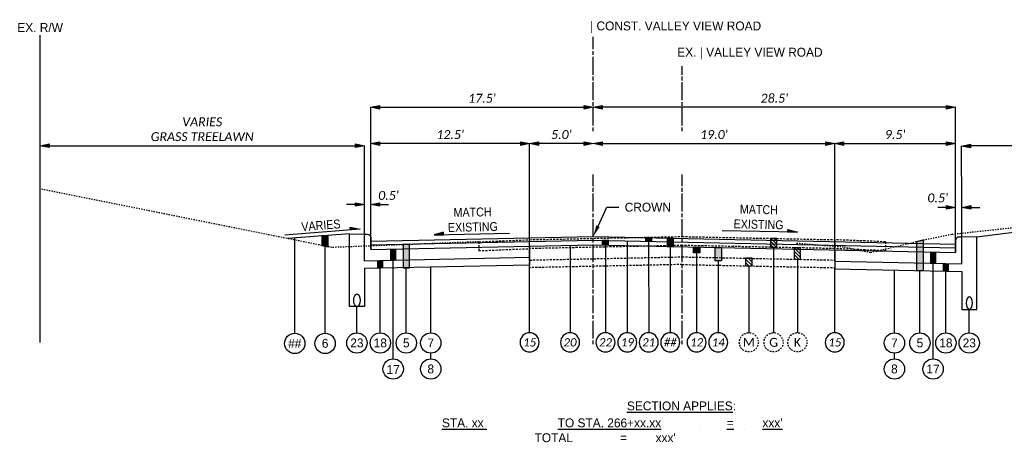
# Model space of a CAD drawing. Header units: feet. Extents: x 2141771 to 2142699, y 644421 to 645078.
# Tile 6 of 27: x 2142186 to 2142264, y 644589 to 644622. Entities that reach past the tile are written whole.
import ezdxf
from ezdxf import colors
from ezdxf.entities.mleader import LeaderData, LeaderLine
from ezdxf.enums import TextEntityAlignment as Align
from ezdxf.math import Vec2, Vec3

# ---------------------------------------------------------------- set-up
doc = ezdxf.new("R2010")
doc.units = ezdxf.units.FT
doc.header["$MEASUREMENT"] = 0
for name, pattern in [('CL', [2, 0.3, -0.15, 1.4, -0.15]), ('HIDDEN2', [0.1875, 0.125, -0.0625]), ('OhDOT_USTN2', [0.11, 0.069, -0.041]), ('OhDOT_USTN3', [0.22, 0.165, -0.055])]:
    doc.linetypes.add(name, pattern=pattern)
for name, color, linetype in [('GE_P_CL', 7, 'CL'), ('GE_X_CL', 7, 'CL'), ('RW_X_Fee_RW', 6, 'rwex'), ('SH_Text', 7, 'Continuous'), ('TX_P_5', 7, 'Continuous'), ('XS_P_Finished_Grade', 3, 'Continuous'), ('XS_X_Ground_Line', 3, 'OhDOT_USTN2'), ('XS_X_Pavt', 133, 'OhDOT_USTN3')]:
    doc.layers.add(name, color=color, linetype=linetype)
doc.styles.add('P_Slanted_Normal', font='calibrii.ttf', dxfattribs={"height": 0.14})
doc.styles.add('P_Straight_Normal', font='calibri.ttf', dxfattribs={"height": 0.14})
doc.styles.add('Slanted-Normal', font='font31.shx', dxfattribs={"height": 0.14})
doc.styles.add('Straight-Normal', font='font30.shx', dxfattribs={"height": 0.14})
doc.linetypes.add('rwex', pattern='A,0.85,-0.25,0.85,-0.25,0.85,-0.3,["R/W",Straight-Normal,S=1,R=0,X=-0.19,Y=-0.07],-0.3,0.85,-0.25', length=4.75)
doc.dimstyles.new('Dec-1  Slanted', dxfattribs={"dimtxt": 0.14, "dimasz": 0.14, "dimexe": 0.07, "dimexo": 0.07, "dimgap": 0.07, "dimtad": 1, "dimdec": 1, "dimzin": 3, "dimdsep": 46, "dimtxsty": 'P_Slanted_Normal', "dimblk": 'Dim1', "dimcen": 0, "dimclrd": 95, "dimclre": 95, "dimclrt": 7, "dimadec": 1, "dimazin": 3, "dimtfac": 1, "dimtdec": 1, "dimtix": 1, "dimtofl": 0, "dimtmove": 1, "dimatfit": 3, "dimldrblk": 'Dim1', "dimfxl": 1, "dimtolj": 1, "dimtzin": 0, "dimlwd": -1, "dimlwe": -1, "dimarcsym": 0})

# ---------------------------------------------------------------- blocks, each defined once
blk = doc.blocks.new('Dim1')
h = blk.add_hatch(color=4)
h.dxf.hatch_style = 1
h.paths.add_polyline_path([(0, 0), (-1, -0.2), (-1, 0.2)])
at = {"color": 4}
blk.add_lwpolyline([(0, 0), (-1, -0.2), (-1, 0.2), (0, 0)], dxfattribs=at)
blk = doc.blocks.new('*D1049')
at = {"layer": 'Defpoints', "color": 0, "transparency": 16777216}
for p in [(2142260.535, 644607.144), (2142260.035, 644604.256), (2142260.535, 644604.256)]:
    blk.add_point(p, dxfattribs=at)
at = {"layer": 'TX_P_5', "color": 95, "linetype": 'Continuous', "transparency": 16777216}
for p, q in [((2142259.335, 644607.144), (2142258.635, 644607.144)), ((2142260.035, 644604.27), (2142260.035, 644607.158)), ((2142260.535, 644604.27), (2142260.535, 644607.158)), ((2142261.235, 644607.144), (2142261.935, 644607.144))]:
    blk.add_line(p, q, dxfattribs=at)
at = {"layer": 'TX_P_5', "color": 95, "transparency": 16777216, "xscale": 0.7000000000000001, "yscale": 0.7000000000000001, "zscale": 0.7000000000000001}
blk.add_blockref('Dim1', (2142260.035, 644607.144), dxfattribs=at)
at = {"layer": 'TX_P_5', "color": 95, "transparency": 16777216, "xscale": 0.7000000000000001, "yscale": 0.7000000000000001, "zscale": 0.7000000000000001, "rotation": 180}
blk.add_blockref('Dim1', (2142260.535, 644607.144), dxfattribs=at)
at = {"layer": 'TX_P_5', "color": 7, "transparency": 16777216, "insert": (2142258.635, 644607.884), "char_height": 0.7, "attachment_point": 5, "style": 'P_Slanted_Normal'}
blk.add_mtext("\\A1;0.5'", dxfattribs=at)
blk = doc.blocks.new('*D1050')
at = {"layer": 'Defpoints', "color": 0, "transparency": 16777216}
for p in [(2142214.035, 644607.373), (2142213.535, 644604.485), (2142214.035, 644604.485)]:
    blk.add_point(p, dxfattribs=at)
at = {"layer": 'TX_P_5', "color": 95, "linetype": 'Continuous', "transparency": 16777216}
for p, q in [((2142212.835, 644607.373), (2142212.135, 644607.373)), ((2142213.535, 644604.499), (2142213.535, 644607.387)), ((2142214.035, 644604.499), (2142214.035, 644607.387)), ((2142214.735, 644607.373), (2142215.435, 644607.373))]:
    blk.add_line(p, q, dxfattribs=at)
at = {"layer": 'TX_P_5', "color": 95, "transparency": 16777216, "xscale": 0.7000000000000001, "yscale": 0.7000000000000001, "zscale": 0.7000000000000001}
blk.add_blockref('Dim1', (2142213.535, 644607.373), dxfattribs=at)
at = {"layer": 'TX_P_5', "color": 95, "transparency": 16777216, "xscale": 0.7000000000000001, "yscale": 0.7000000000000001, "zscale": 0.7000000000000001, "rotation": 180}
blk.add_blockref('Dim1', (2142214.035, 644607.373), dxfattribs=at)
at = {"layer": 'TX_P_5', "color": 7, "transparency": 16777216, "insert": (2142215.435, 644608.081), "char_height": 0.7, "attachment_point": 5, "style": 'P_Slanted_Normal'}
blk.add_mtext("\\A1;0.5'", dxfattribs=at)
blk = doc.blocks.new('*D1051')
at = {"layer": 'Defpoints', "color": 0, "transparency": 16777216}
for p in [(2142213.535, 644611.992), (2142188.035, 644607.262), (2142213.535, 644607.262)]:
    blk.add_point(p, dxfattribs=at)
at = {"layer": 'TX_P_5', "color": 95, "linetype": 'Continuous', "transparency": 16777216}
for p, q in [((2142188.035, 644607.276), (2142188.035, 644612.006)), ((2142188.735, 644611.992), (2142212.835, 644611.992)), ((2142213.535, 644607.276), (2142213.535, 644612.006))]:
    blk.add_line(p, q, dxfattribs=at)
at = {"layer": 'TX_P_5', "color": 95, "transparency": 16777216, "xscale": 0.7000000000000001, "yscale": 0.7000000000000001, "zscale": 0.7000000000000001, "rotation": 180}
blk.add_blockref('Dim1', (2142188.035, 644611.992), dxfattribs=at)
at = {"layer": 'TX_P_5', "color": 95, "transparency": 16777216, "xscale": 0.7000000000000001, "yscale": 0.7000000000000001, "zscale": 0.7000000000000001}
blk.add_blockref('Dim1', (2142213.535, 644611.992), dxfattribs=at)
at = {"layer": 'TX_P_5', "color": 7, "transparency": 16777216, "insert": (2142200.785, 644613.287), "char_height": 0.7, "width": 10.52588, "attachment_point": 5, "style": 'P_Slanted_Normal'}
blk.add_mtext('\\A1;VARIES\\PGRASS TREELAWN', dxfattribs=at)
blk = doc.blocks.new('*D1052')
at = {"layer": 'Defpoints', "color": 0, "transparency": 16777216}
for p in [(2142260.517, 644611.97), (2142260.535, 644607.144), (2142288.035, 644607.248)]:
    blk.add_point(p, dxfattribs=at)
at = {"layer": 'TX_P_5', "color": 95, "linetype": 'Continuous', "transparency": 16777216}
for p, q in [((2142260.535, 644607.158), (2142260.516, 644611.984)), ((2142287.317, 644612.071), (2142261.217, 644611.973)), ((2142288.035, 644607.262), (2142288.016, 644612.088))]:
    blk.add_line(p, q, dxfattribs=at)
at = {"layer": 'TX_P_5', "color": 95, "transparency": 16777216, "xscale": 0.7000000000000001, "yscale": 0.7000000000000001, "zscale": 0.7000000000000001}
for p, rotation in [((2142260.517, 644611.97), 180.2170249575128), ((2142288.017, 644612.074), 0.2170249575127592)]:
    blk.add_blockref('Dim1', p, dxfattribs=dict(at, rotation=rotation))
at = {"layer": 'TX_P_5', "color": 7, "transparency": 16777216, "insert": (2142274.262, 644613.317), "char_height": 0.7, "attachment_point": 5, "rotation": 0.21702, "style": 'P_Slanted_Normal'}
blk.add_mtext('\\A1;VARIES\\PGRASS TREELAWN', dxfattribs=at)
blk = doc.blocks.new('REFBALL_1_DASH')
at = {"linetype": 'HIDDEN2'}
blk.add_circle((0, 0), 0.75, dxfattribs=at)
at = {"style": 'P_Straight_Normal'}
blk.add_attdef('X', text='', height=0.7, dxfattribs=at).set_placement((0, 0), align=Align.MIDDLE_CENTER)
blk = doc.blocks.new('REFBALL_1')
blk.add_circle((0, 0), 3)
at = {"style": 'P_Slanted_Normal'}
blk.add_attdef('X', text='', height=2.6, dxfattribs=at).set_placement((0, 0), align=Align.MIDDLE_CENTER)
blk = doc.blocks.new('*D1057')
at = {"layer": 'Defpoints', "color": 0, "transparency": 16777216}
for p in [(2142231.535, 644615.016), (2142214.035, 644604.371), (2142231.535, 644604.371)]:
    blk.add_point(p, dxfattribs=at)
at = {"layer": 'TX_P_5', "color": 95, "linetype": 'Continuous', "transparency": 16777216}
for p, q in [((2142214.035, 644604.385), (2142214.035, 644615.03)), ((2142214.735, 644615.016), (2142230.835, 644615.016))]:
    blk.add_line(p, q, dxfattribs=at)
at = {"layer": 'TX_P_5', "color": 95, "transparency": 16777216, "xscale": 0.7000000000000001, "yscale": 0.7000000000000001, "zscale": 0.7000000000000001, "rotation": 180}
blk.add_blockref('Dim1', (2142214.035, 644615.016), dxfattribs=at)
at = {"layer": 'TX_P_5', "color": 95, "transparency": 16777216, "xscale": 0.7000000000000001, "yscale": 0.7000000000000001, "zscale": 0.7000000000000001}
blk.add_blockref('Dim1', (2142231.535, 644615.016), dxfattribs=at)
at = {"layer": 'TX_P_5', "color": 7, "transparency": 16777216, "insert": (2142222.785, 644615.721), "char_height": 0.7, "attachment_point": 5, "style": 'P_Slanted_Normal'}
blk.add_mtext("\\A1;17.5'", dxfattribs=at)
blk = doc.blocks.new('*D1058')
at = {"layer": 'Defpoints', "color": 0, "transparency": 16777216}
for p in [(2142231.535, 644615.016), (2142231.535, 644604.371), (2142260.035, 644604.371)]:
    blk.add_point(p, dxfattribs=at)
at = {"layer": 'TX_P_5', "color": 95, "linetype": 'Continuous', "transparency": 16777216}
for p, q in [((2142259.335, 644615.016), (2142232.235, 644615.016)), ((2142260.035, 644604.385), (2142260.035, 644615.03))]:
    blk.add_line(p, q, dxfattribs=at)
at = {"layer": 'TX_P_5', "color": 95, "transparency": 16777216, "xscale": 0.7000000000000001, "yscale": 0.7000000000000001, "zscale": 0.7000000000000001, "rotation": 180}
blk.add_blockref('Dim1', (2142231.535, 644615.016), dxfattribs=at)
at = {"layer": 'TX_P_5', "color": 95, "transparency": 16777216, "xscale": 0.7000000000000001, "yscale": 0.7000000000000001, "zscale": 0.7000000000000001}
blk.add_blockref('Dim1', (2142260.035, 644615.016), dxfattribs=at)
at = {"layer": 'TX_P_5', "color": 7, "transparency": 16777216, "insert": (2142245.785, 644615.724), "char_height": 0.7, "attachment_point": 5, "style": 'P_Slanted_Normal'}
blk.add_mtext("\\A1;28.5'", dxfattribs=at)
blk = doc.blocks.new('*D1061')
at = {"layer": 'Defpoints', "color": 0, "transparency": 16777216}
for p in [(2142250.535, 644612.158), (2142231.535, 644602.946), (2142250.535, 644602.946)]:
    blk.add_point(p, dxfattribs=at)
at = {"layer": 'TX_P_5', "color": 95, "linetype": 'Continuous', "transparency": 16777216}
for p, q in [((2142232.235, 644612.158), (2142249.835, 644612.158)), ((2142250.535, 644602.96), (2142250.535, 644612.172))]:
    blk.add_line(p, q, dxfattribs=at)
at = {"layer": 'TX_P_5', "color": 95, "transparency": 16777216, "xscale": 0.7000000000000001, "yscale": 0.7000000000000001, "zscale": 0.7000000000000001, "rotation": 180}
blk.add_blockref('Dim1', (2142231.535, 644612.158), dxfattribs=at)
at = {"layer": 'TX_P_5', "color": 95, "transparency": 16777216, "xscale": 0.7000000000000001, "yscale": 0.7000000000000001, "zscale": 0.7000000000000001}
blk.add_blockref('Dim1', (2142250.535, 644612.158), dxfattribs=at)
at = {"layer": 'TX_P_5', "color": 7, "transparency": 16777216, "insert": (2142241.035, 644612.866), "char_height": 0.7, "width": 1.95, "attachment_point": 5, "style": 'P_Slanted_Normal'}
blk.add_mtext("\\A1;19.0'", dxfattribs=at)
blk = doc.blocks.new('*D1062')
at = {"layer": 'Defpoints', "color": 0, "transparency": 16777216}
for p in [(2142226.535, 644612.158), (2142226.535, 644602.946), (2142231.535, 644602.946)]:
    blk.add_point(p, dxfattribs=at)
at = {"layer": 'TX_P_5', "color": 95, "linetype": 'Continuous', "transparency": 16777216}
for p, q in [((2142226.535, 644602.96), (2142226.535, 644612.172)), ((2142230.835, 644612.158), (2142227.235, 644612.158))]:
    blk.add_line(p, q, dxfattribs=at)
at = {"layer": 'TX_P_5', "color": 95, "transparency": 16777216, "xscale": 0.7000000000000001, "yscale": 0.7000000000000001, "zscale": 0.7000000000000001, "rotation": 180}
blk.add_blockref('Dim1', (2142226.535, 644612.158), dxfattribs=at)
at = {"layer": 'TX_P_5', "color": 95, "transparency": 16777216, "xscale": 0.7000000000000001, "yscale": 0.7000000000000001, "zscale": 0.7000000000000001}
blk.add_blockref('Dim1', (2142231.535, 644612.158), dxfattribs=at)
at = {"layer": 'TX_P_5', "color": 7, "transparency": 16777216, "insert": (2142229.035, 644612.866), "char_height": 0.7, "width": 0.53333, "attachment_point": 5, "style": 'P_Slanted_Normal'}
blk.add_mtext("\\A1;5.0'", dxfattribs=at)
blk = doc.blocks.new('*D1063')
at = {"layer": 'Defpoints', "color": 0, "transparency": 16777216}
for p in [(2142260.035, 644612.158), (2142250.535, 644603.606), (2142260.035, 644603.606)]:
    blk.add_point(p, dxfattribs=at)
at = {"layer": 'TX_P_5', "color": 95, "linetype": 'Continuous', "transparency": 16777216}
for p, q in [((2142251.235, 644612.158), (2142259.335, 644612.158)), ((2142260.035, 644603.62), (2142260.035, 644612.172))]:
    blk.add_line(p, q, dxfattribs=at)
at = {"layer": 'TX_P_5', "color": 95, "transparency": 16777216, "xscale": 0.7000000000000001, "yscale": 0.7000000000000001, "zscale": 0.7000000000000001, "rotation": 180}
blk.add_blockref('Dim1', (2142250.535, 644612.158), dxfattribs=at)
at = {"layer": 'TX_P_5', "color": 95, "transparency": 16777216, "xscale": 0.7000000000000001, "yscale": 0.7000000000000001, "zscale": 0.7000000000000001}
blk.add_blockref('Dim1', (2142260.035, 644612.158), dxfattribs=at)
at = {"layer": 'TX_P_5', "color": 7, "transparency": 16777216, "insert": (2142255.285, 644612.866), "char_height": 0.7, "attachment_point": 5, "style": 'P_Slanted_Normal'}
blk.add_mtext("\\A1;9.5'", dxfattribs=at)
blk = doc.blocks.new('*D1064')
at = {"layer": 'Defpoints', "color": 0, "transparency": 16777216}
for p in [(2142214.035, 644612.158), (2142214.035, 644603.835), (2142226.535, 644603.835)]:
    blk.add_point(p, dxfattribs=at)
at = {"layer": 'TX_P_5', "color": 95, "linetype": 'Continuous', "transparency": 16777216}
for p, q in [((2142214.035, 644603.849), (2142214.035, 644612.172)), ((2142225.835, 644612.158), (2142214.735, 644612.158))]:
    blk.add_line(p, q, dxfattribs=at)
at = {"layer": 'TX_P_5', "color": 95, "transparency": 16777216, "xscale": 0.7000000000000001, "yscale": 0.7000000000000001, "zscale": 0.7000000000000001}
for p, rotation in [((2142214.035, 644612.158), 179.9999999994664), ((2142226.535, 644612.158), 359.9999999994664)]:
    blk.add_blockref('Dim1', p, dxfattribs=dict(at, rotation=rotation))
at = {"layer": 'TX_P_5', "color": 7, "transparency": 16777216, "insert": (2142220.285, 644612.866), "char_height": 0.7, "width": 1.90556, "attachment_point": 5, "style": 'P_Slanted_Normal'}
blk.add_mtext("\\A1;12.5'", dxfattribs=at)

msp = doc.modelspace()

# ---------------------------------------------------------------- hatches: boundary and pattern name
at = {"layer": 'TX_P_5'}
for points in [[(2142212.45, 644605.37), (2142212.425, 644605.577), (2142213.198, 644605.428)], [(2142210.202, 644604.896), (2142210.202, 644604.145), (2142210.703, 644604.045), (2142210.703, 644604.935)], [(2142219.767, 644604.996), (2142219.771, 644605.204), (2142219.017, 644604.98)], [(2142235.649, 644604.761), (2142235.649, 644604.474), (2142236.15, 644604.464), (2142236.15, 644604.751)], [(2142237.35, 644604.729), (2142237.35, 644604.079), (2142237.851, 644604.068), (2142237.851, 644604.718)], [(2142246.853, 644605.202), (2142246.849, 644605.41), (2142247.603, 644605.186)], [(2142216.585, 644604.204), (2142216.585, 644602.388), (2142217.086, 644602.399), (2142217.086, 644604.223)], [(2142232.251, 644604.545), (2142232.251, 644604.185), (2142232.751, 644604.175), (2142232.751, 644604.535)], [(2142239.92, 644604.025), (2142239.92, 644603.562), (2142239.419, 644603.573), (2142239.419, 644604.036)], [(2142241.619, 644603.99), (2142241.619, 644602.939), (2142241.119, 644602.95), (2142241.119, 644604)], [(2142257.484, 644604.58), (2142257.484, 644602.159), (2142256.984, 644602.169), (2142256.984, 644604.461)]]:
    msp.add_hatch(color=256, dxfattribs=at).paths.add_polyline_path(points)
h = msp.add_hatch(dxfattribs=at)
h.set_pattern_fill('ANSI31', color=256, scale=1.5, style=0)
h.set_pattern_definition([(135, (2142194.44094, 644585.50095), (0.1325825, 0.1325825), [])])
h.paths.add_polyline_path([(2142245.472, 644604.705), (2142245.473, 644604.005), (2142245.973, 644603.995), (2142245.973, 644604.695)])
h = msp.add_hatch(dxfattribs=at)
h.set_pattern_fill('ANSI31', color=256, scale=1.5, style=0)
h.set_pattern_definition([(135, (2142192.5675, 644584.76177), (0.1325825, 0.1325825), [])])
h.paths.add_polyline_path([(2142247.346, 644603.966), (2142247.347, 644603.066), (2142247.847, 644603.056), (2142247.846, 644603.956)])
h = msp.add_hatch(dxfattribs=at)
h.set_pattern_fill('ANSI31', color=256, scale=1.5, style=0)
h.set_pattern_definition([(135, (2142197.14503, 644583.94903), (0.1325825, 0.1325825), [])])
h.paths.add_polyline_path([(2142243.527, 644603.146), (2142243.528, 644602.553), (2142243.528, 644602.545), (2142244.029, 644602.535), (2142244.028, 644603.136)])

# ---------------------------------------------------------------- linework, layer by layer
at = {"layer": 'GE_P_CL'}
for points in [[(2142231.535, 644613.131), (2142231.535, 644620.547)], [(2142231.535, 644596.372), (2142231.535, 644609.739)]]:
    msp.add_lwpolyline(points, dxfattribs=at)
at = {"layer": 'GE_X_CL'}
for points in [[(2142238.535, 644613.131), (2142238.535, 644618.262)], [(2142238.535, 644596.372), (2142238.535, 644609.739)]]:
    msp.add_lwpolyline(points, dxfattribs=at)
at = {"layer": 'RW_X_Fee_RW', "linetype": 'Continuous'}
msp.add_lwpolyline([(2142188.035, 644596.507), (2142188.035, 644620.683)], dxfattribs=at)
at = {"layer": 'SH_Text'}
for points in [[(2142208.063, 644597.244), (2142208.063, 644604.699)], [(2142210.453, 644597.244), (2142210.453, 644604.095)], [(2142214.791, 644597.277), (2142214.791, 644602.351)], [(2142215.803, 644595.229), (2142215.803, 644602.972)], [(2142216.836, 644597.277), (2142216.835, 644602.394)], [(2142218.759, 644597.277), (2142218.759, 644602.433)], [(2142226.535, 644597.277), (2142226.535, 644602.595)], [(2142258.267, 644595.229), (2142258.267, 644602.742)], [(2142250.535, 644597.277), (2142250.535, 644602.304)], [(2142255.228, 644597.277), (2142255.228, 644602.206)], [(2142257.234, 644597.277), (2142257.234, 644602.164)], [(2142259.278, 644597.277), (2142259.278, 644602.122)], [(2142212.952, 644597.277), (2142212.952, 644599.341)], [(2142261.118, 644597.277), (2142261.118, 644599.111)], [(2142218.759, 644595.229), (2142218.759, 644595.677)], [(2142255.228, 644595.229), (2142255.228, 644595.677)]]:
    msp.add_lwpolyline(points, dxfattribs=at)
at = {"layer": 'SH_Text', "const_width": 0.5}
for points in [[(2142215.803, 644602.972), (2142215.803, 644603.872)], [(2142258.267, 644602.743), (2142258.267, 644603.643)], [(2142214.791, 644602.351), (2142214.791, 644602.951)], [(2142259.278, 644602.122), (2142259.278, 644602.722)]]:
    msp.add_lwpolyline(points, dxfattribs=at)
at = {"layer": 'SH_Text'}
for centre in [(2142208.063, 644596.444), (2142210.453, 644596.444), (2142212.952, 644596.477), (2142214.791, 644596.477), (2142216.836, 644596.477), (2142218.759, 644596.477), (2142255.228, 644596.477), (2142257.234, 644596.477), (2142259.278, 644596.477), (2142261.118, 644596.477), (2142215.803, 644594.429), (2142218.759, 644594.429), (2142255.228, 644594.429), (2142258.267, 644594.429)]:
    msp.add_circle(centre, 0.8, dxfattribs=at)
at = {"layer": 'TX_P_5'}
for p, q in [((2142213.198, 644605.428), (2142207.289, 644604.97)), ((2142219.017, 644604.98), (2142224.942, 644605.104)), ((2142247.603, 644605.186), (2142241.678, 644605.309))]:
    msp.add_line(p, q, dxfattribs=at)
for points in [[(2142212.45, 644605.37), (2142212.425, 644605.577), (2142213.198, 644605.428)], [(2142210.202, 644604.896), (2142210.202, 644604.145), (2142210.703, 644604.045), (2142210.703, 644604.935)], [(2142219.767, 644604.996), (2142219.771, 644605.204), (2142219.017, 644604.98)], [(2142235.649, 644604.761), (2142235.649, 644604.474), (2142236.15, 644604.464), (2142236.15, 644604.751)], [(2142237.35, 644604.729), (2142237.35, 644604.079), (2142237.851, 644604.068), (2142237.851, 644604.718)], [(2142245.472, 644604.705), (2142245.473, 644604.005), (2142245.473, 644604.005), (2142245.973, 644603.995), (2142245.973, 644604.695)], [(2142246.853, 644605.202), (2142246.849, 644605.41), (2142247.603, 644605.186)], [(2142216.585, 644604.204), (2142216.585, 644602.388), (2142217.086, 644602.399), (2142217.086, 644604.223)], [(2142232.251, 644604.545), (2142232.251, 644604.185), (2142232.751, 644604.175), (2142232.751, 644604.535)], [(2142239.92, 644604.025), (2142239.92, 644603.562), (2142239.419, 644603.573), (2142239.419, 644604.036)], [(2142241.619, 644603.99), (2142241.619, 644602.939), (2142241.119, 644602.95), (2142241.119, 644604)], [(2142247.346, 644603.966), (2142247.347, 644603.066), (2142247.347, 644603.066), (2142247.847, 644603.056), (2142247.846, 644603.956)], [(2142257.484, 644604.58), (2142257.484, 644602.159), (2142256.984, 644602.169), (2142256.984, 644604.461)], [(2142243.527, 644603.146), (2142243.528, 644602.553), (2142243.528, 644602.545), (2142244.029, 644602.535), (2142244.028, 644603.136)]]:
    msp.add_lwpolyline(points, close=True, dxfattribs=at)
at = {"layer": 'TX_P_5', "flags": 128}
for points in [[(2142229.717, 644604.162), (2142229.717, 644597.277)], [(2142232.501, 644604.18), (2142232.502, 644597.277)], [(2142234.218, 644604.504), (2142234.218, 644597.277)], [(2142235.899, 644604.469), (2142235.9, 644597.277)], [(2142237.601, 644604.071), (2142237.601, 644597.277)], [(2142245.723, 644604), (2142245.723, 644597.277)], [(2142239.669, 644603.568), (2142239.67, 644597.277)], [(2142241.369, 644602.945), (2142241.369, 644597.277)], [(2142243.778, 644602.54), (2142243.778, 644597.277)], [(2142247.597, 644603.061), (2142247.597, 644597.277)]]:
    msp.add_lwpolyline(points, dxfattribs=at)
at = {"layer": 'XS_P_Finished_Grade'}
for p, q in [((2142261.701, 644604.835), (2142288.035, 644608.079)), ((2142212.368, 644605.064), (2142207.506, 644604.687)), ((2142212.368, 644599.341), (2142212.368, 644605.064)), ((2142212.368, 644605.064), (2142213.535, 644605.035)), ((2142261.701, 644604.835), (2142260.535, 644604.806)), ((2142226.535, 644604.096), (2142226.535, 644602.595)), ((2142226.535, 644602.595), (2142213.535, 644602.325)), ((2142213.535, 644602.325), (2142213.535, 644599.341)), ((2142213.535, 644599.341), (2142212.368, 644599.341))]:
    msp.add_line(p, q, dxfattribs=at)
for points in [[(2142226.535, 644603.196), (2142213.535, 644602.925), (2142213.535, 644605.035), (2142213.785, 644605.035, -0.414214), (2142214.035, 644604.785), (2142214.035, 644603.835)], [(2142250.535, 644602.904), (2142260.535, 644602.696), (2142260.535, 644604.806), (2142260.285, 644604.806, 0.414214), (2142260.035, 644604.556), (2142260.035, 644603.606)]]:
    msp.add_lwpolyline(points, format="xyb", dxfattribs=at)
for points in [[(2142214.035, 644604.485), (2142231.535, 644604.85)], [(2142231.535, 644604.85), (2142260.035, 644604.256)], [(2142250.535, 644603.804), (2142250.535, 644602.304), (2142260.535, 644602.095), (2142260.535, 644599.111), (2142261.701, 644599.111), (2142261.701, 644604.835)], [(2142214.035, 644604.195), (2142231.535, 644604.56)], [(2142214.035, 644603.835), (2142231.535, 644604.2)], [(2142231.535, 644604.56), (2142260.035, 644603.966)], [(2142231.535, 644604.2), (2142260.035, 644603.606)]]:
    msp.add_lwpolyline(points, dxfattribs=at)
msp.add_ellipse((2142212.952, 644599.841), major_axis=(0, 0.5), ratio=0.5, dxfattribs=at)
at = {"layer": 'XS_P_Finished_Grade', "extrusion": (0, 0, -1)}
msp.add_ellipse((2142261.118, 644599.611), major_axis=(0, 0.5), ratio=0.5, dxfattribs=at)
at = {"layer": 'XS_X_Ground_Line'}
for points in [[(2142222.535, 644604.433), (2142210.984, 644603.989), (2142188.035, 644608.595)], [(2142247.535, 644604.333), (2142251.286, 644604.032), (2142253.352, 644603.595), (2142257.484, 644604.58), (2142259.762, 644605.036), (2142288.035, 644608.079)]]:
    msp.add_lwpolyline(points, dxfattribs=at)
at = {"layer": 'XS_X_Pavt'}
for p, q in [((2142222.535, 644604.433), (2142226.535, 644604.6)), ((2142222.535, 644604.433), (2142222.535, 644603.733)), ((2142222.535, 644603.733), (2142226.535, 644603.9)), ((2142250.535, 644604.6), (2142250.535, 644602.399)), ((2142254.535, 644604.433), (2142250.535, 644604.6)), ((2142254.535, 644603.733), (2142250.535, 644603.9)), ((2142254.535, 644604.433), (2142254.535, 644603.733)), ((2142238.535, 644602.649), (2142250.535, 644602.399))]:
    msp.add_line(p, q, dxfattribs=at)
for points in [[(2142226.535, 644604.6), (2142238.535, 644604.85), (2142250.535, 644604.6)], [(2142238.535, 644602.649), (2142226.535, 644602.399), (2142226.535, 644604.6)], [(2142250.535, 644603.9), (2142238.535, 644604.15), (2142226.535, 644603.9)], [(2142226.535, 644603), (2142238.535, 644603.25), (2142250.535, 644603)]]:
    msp.add_lwpolyline(points, dxfattribs=at)

# ---------------------------------------------------------------- block references
at = {"layer": 'TX_P_5'}
ref = msp.add_blockref('REFBALL_1', (2142226.535, 644596.527), dxfattribs=dict(at, xscale=-0.25, yscale=0.25))
ref.add_attrib('X', '15', dxfattribs={"layer": '0', "height": 0.65, "style": 'P_Slanted_Normal'}).set_placement((2142226.535, 644596.527), align=Align.MIDDLE_CENTER)
ref = msp.add_blockref('REFBALL_1', (2142229.717, 644596.527), dxfattribs=dict(at, xscale=-0.25, yscale=0.25))
ref.add_attrib('X', '20', dxfattribs={"layer": '0', "height": 0.65, "style": 'P_Slanted_Normal'}).set_placement((2142229.717, 644596.527), align=Align.MIDDLE_CENTER)
ref = msp.add_blockref('REFBALL_1', (2142232.502, 644596.527), dxfattribs=dict(at, xscale=-0.25, yscale=0.25))
ref.add_attrib('X', '22', dxfattribs={"layer": '0', "height": 0.65, "style": 'P_Slanted_Normal'}).set_placement((2142232.502, 644596.527), align=Align.MIDDLE_CENTER)
ref = msp.add_blockref('REFBALL_1', (2142234.218, 644596.527), dxfattribs=dict(at, xscale=-0.25, yscale=0.25))
ref.add_attrib('X', '19', dxfattribs={"layer": '0', "height": 0.65, "style": 'P_Slanted_Normal'}).set_placement((2142234.218, 644596.527), align=Align.MIDDLE_CENTER)
ref = msp.add_blockref('REFBALL_1', (2142235.9, 644596.527), dxfattribs=dict(at, xscale=-0.25, yscale=0.25))
ref.add_attrib('X', '21', dxfattribs={"layer": '0', "height": 0.65, "style": 'P_Slanted_Normal'}).set_placement((2142235.9, 644596.527), align=Align.MIDDLE_CENTER)
ref = msp.add_blockref('REFBALL_1', (2142237.6, 644596.527), dxfattribs=dict(at, xscale=-0.25, yscale=0.25))
ref.add_attrib('X', '##', dxfattribs={"layer": '0', "height": 0.65, "style": 'P_Slanted_Normal'}).set_placement((2142237.6, 644596.527), align=Align.MIDDLE_CENTER)
ref = msp.add_blockref('REFBALL_1', (2142239.67, 644596.527), dxfattribs=dict(at, xscale=-0.25, yscale=0.25))
ref.add_attrib('X', '12', dxfattribs={"layer": '0', "height": 0.65, "style": 'P_Slanted_Normal'}).set_placement((2142239.67, 644596.527), align=Align.MIDDLE_CENTER)
ref = msp.add_blockref('REFBALL_1', (2142241.369, 644596.527), dxfattribs=dict(at, xscale=-0.25, yscale=0.25))
ref.add_attrib('X', '14', dxfattribs={"layer": '0', "height": 0.65, "style": 'P_Slanted_Normal'}).set_placement((2142241.369, 644596.527), align=Align.MIDDLE_CENTER)
for p, values in [((2142243.778, 644596.527), {'X': 'M'}), ((2142245.723, 644596.527), {'X': 'G'}), ((2142247.597, 644596.527), {'X': 'K'})]:
    msp.add_blockref('REFBALL_1_DASH', p, dxfattribs=at).add_auto_attribs(values)
ref = msp.add_blockref('REFBALL_1', (2142250.535, 644596.527), dxfattribs=dict(at, xscale=-0.25, yscale=0.25))
ref.add_attrib('X', '15', dxfattribs={"layer": '0', "height": 0.65, "style": 'P_Slanted_Normal'}).set_placement((2142250.535, 644596.527), align=Align.MIDDLE_CENTER)

# ---------------------------------------------------------------- texts
at = {"layer": 'RW_X_Fee_RW', "insert": (2142188.035, 644620.93), "char_height": 0.7, "width": 12, "attachment_point": 8, "style": 'Slanted-Normal'}
msp.add_mtext('EX. R/W', dxfattribs=at)
at = {"layer": 'SH_Text', "char_height": 0.7, "attachment_point": 5, "style": 'Slanted-Normal'}
for s, insert in [('##', (2142208.063, 644596.444)), ('6', (2142210.453, 644596.444)), ('23', (2142212.952, 644596.477)), ('7', (2142218.759, 644596.477)), ('7', (2142255.228, 644596.477)), ('5', (2142257.234, 644596.477)), ('18', (2142259.278, 644596.477)), ('23', (2142261.118, 644596.477)), ('8', (2142218.759, 644594.429)), ('8', (2142255.228, 644594.429)), ('17', (2142258.267, 644594.429))]:
    msp.add_mtext_dynamic_manual_height_columns(s, width=39.25303, gutter_width=4.25, heights=[0], dxfattribs=dict(at, insert=insert))
at = {"layer": 'SH_Text', "char_height": 0.7, "attachment_point": 5, "rotation": 0.00303, "style": 'Slanted-Normal'}
for s, insert in [('18', (2142214.791, 644596.477)), ('5', (2142216.836, 644596.477)), ('17', (2142215.803, 644594.388))]:
    msp.add_mtext_dynamic_manual_height_columns(s, width=39.25303, gutter_width=4.25, heights=[0], dxfattribs=dict(at, insert=insert))
at = {"layer": 'TX_P_5', "char_height": 0.7, "width": 20.36841, "attachment_point": 8, "style": 'Slanted-Normal'}
for s, insert in [('\\pxql;^I| CONST. VALLEY VIEW ROAD', (2142238.677, 644620.849)), ('\\pxql;^IEX. | VALLEY VIEW ROAD', (2142245.535, 644618.782))]:
    msp.add_mtext(s, dxfattribs=dict(at, insert=insert))
at = {"layer": 'TX_P_5', "char_height": 0.7, "width": 8.42308, "attachment_point": 2, "style": 'Slanted-Normal'}
for s, insert, rotation in [('{\\W0.9;MATCH\\PEXISTING}', (2142222.042, 644607.118), 1.19335), ('{\\W0.9;MATCH\\PEXISTING}', (2142244.577, 644607.323), 358.80665), ('{\\W0.9;VARIES}', (2142210.093, 644606.085), 4.43888)]:
    msp.add_mtext(s, dxfattribs=dict(at, insert=insert, rotation=rotation))
at = {"layer": 'TX_P_5', "char_height": 0.7, "style": 'Slanted-Normal'}
for s, width, gutter_width, heights, insert, attachment_point in [('{\\LSECTION APPLIES}:', 23.95799, 3, [0], (2142238.482, 644591.522), 5), ("\\pxt13,29,32,34;{\\LSTA. xx ^ITO STA. 266+xx.xx^I^I=^I^Ixxx'     }^I\\P\\ptz;                            TOTAL^I^I= ^Ixxx'\\P^I^I^I", 62.56338, 0, [82.126], (2142219.643, 644590.542), 1)]:
    msp.add_mtext_dynamic_manual_height_columns(s, width=width, gutter_width=gutter_width, heights=heights, dxfattribs=dict(at, insert=insert, attachment_point=attachment_point))

# ---------------------------------------------------------------- dimensions: what is measured, and where the dimension line sits
at = {"layer": 'TX_P_5'}
for p1, p2, distance, text, override, picture, middle in [((2142214.035, 644604.371), (2142231.535, 644604.371), 10.645, "17.5'", {"dimscale": 0, "dimtxt": 0.14, "dimexe": 0.0028, "dimexo": 0.0028, "dimgap": 0.07, "dimpost": "'", "dimse1": 0, "dimse2": 1}, '*D1057', (2142222.785, 644615.721)), ((2142260.035, 644604.371), (2142231.535, 644604.371), -10.645, "28.5'", {"dimscale": 0, "dimtxt": 0.14, "dimexe": 0.0028, "dimexo": 0.0028, "dimgap": 0.07, "dimpost": "'", "dimse1": 0, "dimse2": 1}, '*D1058', (2142245.785, 644615.724)), ((2142288.035, 644607.248), (2142260.535, 644607.144), -4.826, 'VARIES\\PGRASS TREELAWN', {"dimscale": 0, "dimtxt": 0.14, "dimasz": 0.14, "dimexe": 0.0028, "dimexo": 0.0028, "dimgap": 0.07, "dimpost": "'", "dimcen": 0, "dimtix": 1, "dimtofl": 0, "dimtmove": 1, "dimatfit": 3}, '*D1052', (2142274.262, 644613.317)), ((2142188.035, 644607.262), (2142213.535, 644607.262), 4.73, 'VARIES\\PGRASS TREELAWN', {"dimscale": 0, "dimtxt": 0.14, "dimexe": 0.0028, "dimexo": 0.0028, "dimgap": 0.07, "dimpost": "'"}, '*D1051', (2142200.785, 644613.287)), ((2142226.535, 644603.835), (2142214.035, 644603.835), -8.322, "12.5'", {"dimscale": 0, "dimtxt": 0.14, "dimexe": 0.0028, "dimexo": 0.0028, "dimgap": 0.07, "dimpost": "'", "dimse1": 1}, '*D1064', (2142220.285, 644612.866)), ((2142231.535, 644602.946), (2142226.535, 644602.946), -9.212, "5.0'", {"dimscale": 0, "dimtxt": 0.14, "dimexe": 0.0028, "dimexo": 0.0028, "dimgap": 0.07, "dimpost": "'", "dimse1": 1, "dimse2": 0}, '*D1062', (2142229.035, 644612.866)), ((2142231.535, 644602.946), (2142250.535, 644602.946), 9.212, "19.0'", {"dimscale": 0, "dimtxt": 0.14, "dimexe": 0.0028, "dimexo": 0.0028, "dimgap": 0.07, "dimpost": "'", "dimse1": 1}, '*D1061', (2142241.035, 644612.866)), ((2142250.535, 644603.606), (2142260.035, 644603.606), 8.551, "9.5'", {"dimscale": 0, "dimtxt": 0.14, "dimexe": 0.0028, "dimexo": 0.0028, "dimgap": 0.07, "dimpost": "'", "dimse1": 1}, '*D1063', (2142255.285, 644612.866))]:
    dim = msp.add_aligned_dim(p1=p1, p2=p2, distance=distance, text=text, dimstyle='Dec-1  Slanted', override=override, dxfattribs=at)
    dim.commit()
    dim.dimension.update_dxf_attribs({"geometry": picture, "text_midpoint": middle})
for base, p1, p2, picture, middle in [((2142214.035, 644607.373), (2142213.535, 644604.485), (2142214.035, 644604.485), '*D1050', (2142215.435, 644607.373)), ((2142260.535, 644607.144), (2142260.035, 644604.256), (2142260.535, 644604.256), '*D1049', (2142258.635, 644607.175))]:
    dim = msp.add_linear_dim(base=base, p1=p1, p2=p2, angle=0, dimstyle='Dec-1  Slanted', override={"dimscale": 0, "dimtxt": 0.14, "dimasz": 0.14, "dimexe": 0.0028, "dimexo": 0.0028, "dimgap": 0.07, "dimpost": "'", "dimcen": 0, "dimtix": 1, "dimtofl": 0, "dimtmove": 1, "dimatfit": 3}, dxfattribs=at)
    dim.commit()
    dim.dimension.update_dxf_attribs({"geometry": picture, "text_midpoint": middle, "dimtype": 161})

# ---------------------------------------------------------------- leaders
ml = msp.add_multileader_mtext('Standard', dxfattribs=at)
ml.set_content('CROWN', color=256, style='Slanted-Normal')
ml.set_leader_properties()
ml.build(insert=Vec2(0, 0))
ml.multileader.update_dxf_attribs({"dogleg_length": 0.36, "arrow_head_size": 0.9, "scale": 5})
ctx = ml.context
ctx.base_point, ctx.scale, ctx.char_height, ctx.arrow_head_size, ctx.landing_gap_size, ctx.plane_origin = Vec3(2142233.565, 644607.155), 5, 0.7, 0.9, 0.45, Vec3(2142221.556, 644579.223)
notes = []
notes.append((ctx, [(0, (1, 1, 0), (2142232.611, 644607.155), (1, 0), 0.953, [(0, [(2142231.535, 644604.85)], 0, [])])]))
ctx.mtext.insert, ctx.mtext.width, ctx.mtext.flow_direction = Vec3(2142234.015, 644607.505), 3.53034, 5
for ctx, leaders in notes:
    for number, flags, end, landing, length, lines in leaders:
        leader = LeaderData()
        leader.index, (leader.has_last_leader_line, leader.has_dogleg_vector, leader.attachment_direction) = number, flags
        leader.last_leader_point, leader.dogleg_vector, leader.dogleg_length = Vec3(end), Vec3(landing), length
        for number, points, colour, breaks in lines:
            line = LeaderLine()
            line.index, line.vertices, line.color, line.breaks = number, Vec3.list(points), colors.encode_raw_color(colour), breaks
            leader.lines.append(line)
        ctx.leaders.append(leader)

doc.saveas('drawing.dxf')
